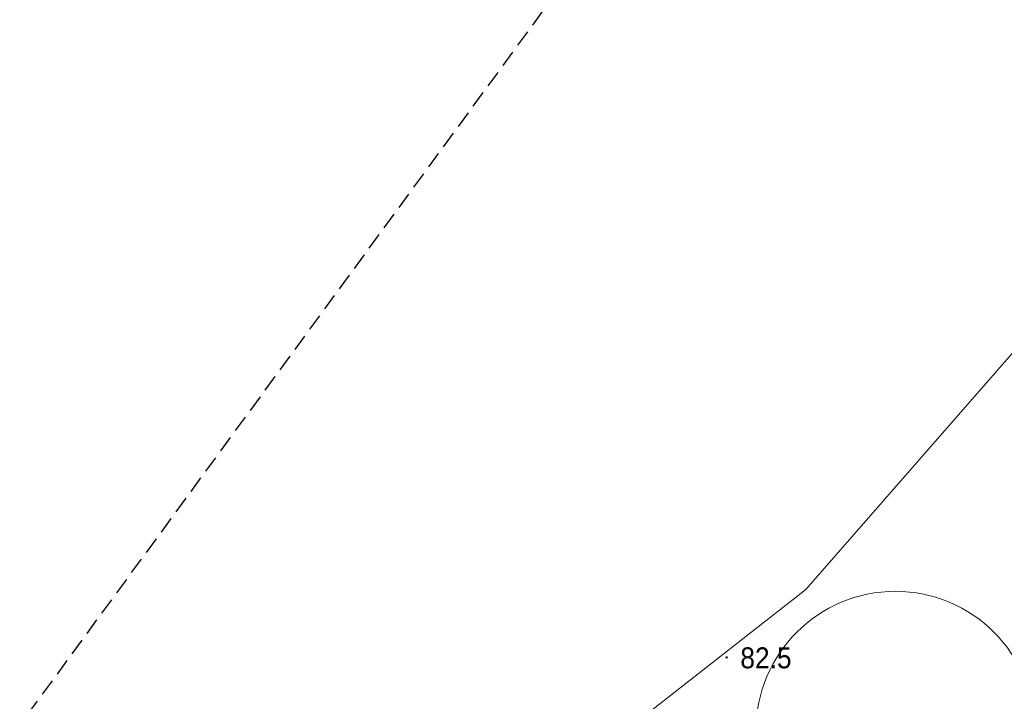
# Model space of a CAD drawing. Header units: metres. Extents: x 6540907 to 6541833, y 5893434 to 5894895.
# Tile 235 of 256: x 6540948 to 6540983, y 5894660 to 5894685. Entities that reach past the tile are written whole.
import ezdxf

# ---------------------------------------------------------------- set-up
doc = ezdxf.new("R2010")
doc.units = ezdxf.units.M
doc.header["$MEASUREMENT"] = 0
doc.linetypes.add('2', pattern=[0.9, 0.6, -0.3])
doc.layers.get('0').update_dxf_attribs({"color": 2, "linetype": 'CONTINUOUS', "lineweight": 5})
for name, color, linetype, lineweight in [('pikieta naturalna', 251, 'CONTINUOUS', 9), ('pikieta naturalna-Atr2', 251, 'CONTINUOUS', 9), ('woda stojąca', 251, 'CONTINUOUS', 9), ('z_i_drzewa_liściste_korony', 66, 'CONTINUOUS', 20), ('Zakres', 252, 'CONTINUOUS', 15)]:
    doc.layers.add(name, color=color, linetype=linetype, lineweight=lineweight)
doc.styles.get("Standard").update_dxf_attribs({"font": 'Arial', "width": 0.75})

# ---------------------------------------------------------------- blocks, each defined once
blk = doc.blocks.new('PW01')
at = {"linetype": 'Continuous', "lineweight": 13}
h = blk.add_hatch(color=0, dxfattribs=at)
edge = h.paths.add_edge_path()
edge.add_arc((0, 0), 0.045, 0, 360)

msp = doc.modelspace()

# ---------------------------------------------------------------- linework, layer by layer
at = {"layer": 'woda stojąca', "linetype": 'Continuous', "lineweight": 18, "flags": 128}
msp.add_lwpolyline([(6540907.06, 5894604.637), (6540908.8, 5894606.46), (6540915.93, 5894613.01), (6540921.96, 5894617.84), (6540933.44, 5894630.71), (6540944.84, 5894638.9), (6540956.32, 5894647.9), (6540968.69, 5894658.31), (6540976.33, 5894664.3), (6540989.91, 5894679.84), (6540994.84, 5894687.67)], dxfattribs=at)
at = {"layer": 'z_i_drzewa_liściste_korony', "linetype": 'Continuous'}
msp.add_circle((6540979.541, 5894659.248), 4.989, dxfattribs=at)
at = {"layer": 'Zakres', "linetype": '2', "lineweight": 25, "flags": 128}
msp.add_lwpolyline([(6541682.61, 5894591.719), (6541557.28, 5894696.9), (6541380.44, 5894770.4), (6541307.38, 5894759.31), (6541211.66, 5894797.35), (6541170.76, 5894802.28), (6541137.92, 5894787.98), (6541058.11, 5894780.01), (6540997.5, 5894726.78), (6540930.81, 5894635.71)], dxfattribs=at)

# ---------------------------------------------------------------- block references
at = {"layer": 'pikieta naturalna', "linetype": 'Continuous', "lineweight": 13}
msp.add_blockref('PW01', (6540973.5, 5894661.87), dxfattribs=at)

# ---------------------------------------------------------------- texts
at = {"layer": 'pikieta naturalna-Atr2', "width": 0.9}
msp.add_text('82.5', height=0.75, dxfattribs=at).set_placement((6540973.99, 5894661.48))

doc.saveas('drawing.dxf')
